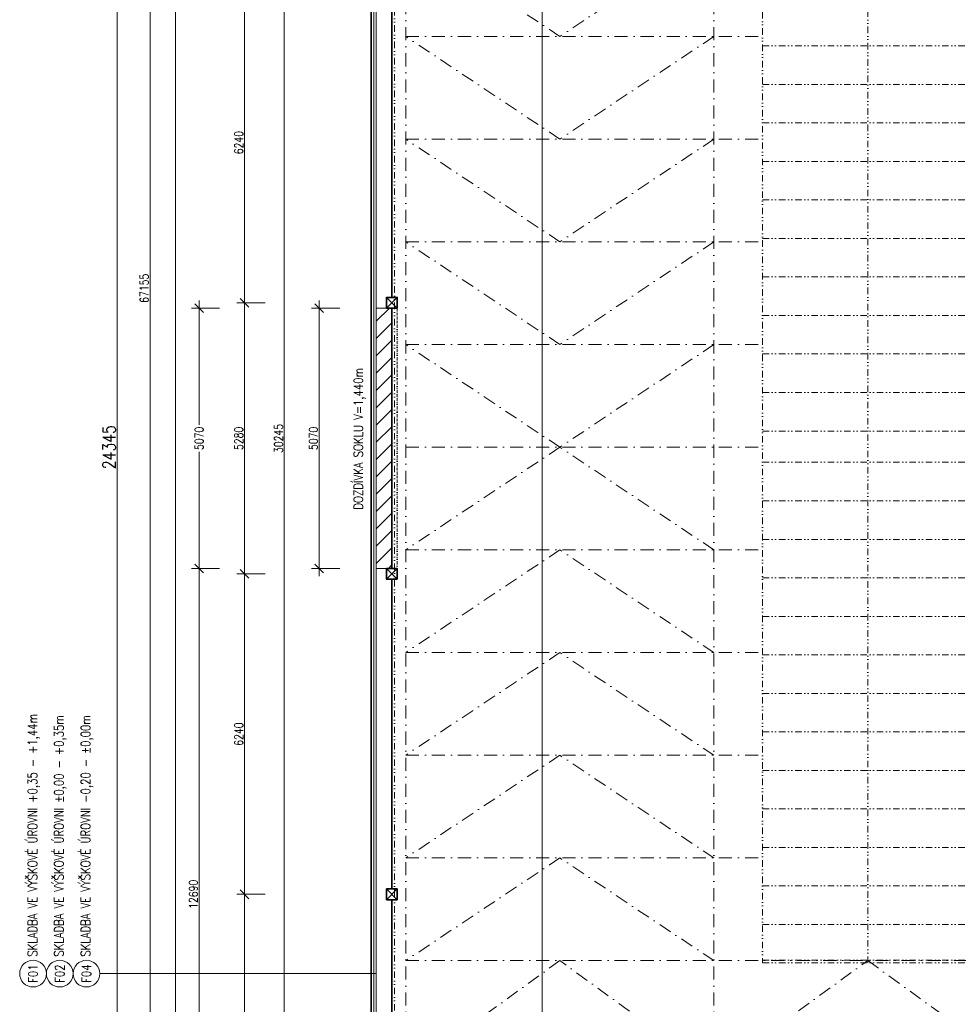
# Model space of a CAD drawing. Header units: millimetres. Extents: x -485339 to 286898, y -1189934 to 1602269.
# Tile 14 of 230: x -283255 to -264980, y -1040445 to -1021269. Entities that reach past the tile are written whole.
import ezdxf
from ezdxf.enums import TextEntityAlignment as Align

# ---------------------------------------------------------------- set-up
doc = ezdxf.new("R2010")
doc.units = ezdxf.units.MM
doc.header["$LTSCALE"] = 10
for name, pattern in [('DASHDOT', [25.4, 12.7, -6.35, 0, -6.35]), ('DĚLICÍ2', [15.875, 6.35, -3.175, 0, -3.175, 0, -3.175]), ('ČÁRKOVANÁ2', [9.525, 6.35, -3.175])]:
    doc.linetypes.add(name, pattern=pattern)
doc.layers.get('Defpoints').update_dxf_attribs({"lineweight": 0})
for name, color, linetype, lineweight in [('N_kóty', 10, 'Continuous', 18), ('N_popis', 10, 'Continuous', 18), ('N_čáry_obrys', 10, 'Continuous', 35), ('N_čáry_obrys_sokl', 5, 'Continuous', 35), ('N_čáry_obv.plášt', 212, 'Continuous', 18), ('N_čáry_plné', 10, 'Continuous', 18), ('St_kóty', 132, 'Continuous', 18), ('St_sloupy_opláštění_půdorys', 25, 'Continuous', 35), ('St_čáry_nad', 250, 'DĚLICÍ2', 18), ('St_čáry_osy', 250, 'DASHDOT', 18), ('St_čáry_plné', 250, 'Continuous', 18), ('St_čáry_pod', 250, 'ČÁRKOVANÁ2', 18)]:
    doc.layers.add(name, color=color, linetype=linetype, lineweight=lineweight)
doc.styles.get("Standard").update_dxf_attribs({"font": 'simplex.shx', "width": 0.8})
doc.linetypes.add('IZOLACE', pattern='A,0.0001,-0.1,[134,ltypeshp.shx,S=0.1,R=0,X=-0.1,Y=0],-0.2,[134,ltypeshp.shx,S=0.1,R=180,X=0.1,Y=0],-0.1', length=0.4001)
doc.dimstyles.new('stavebníM100', dxfattribs={"dimtxt": 165, "dimasz": 170, "dimexe": 150, "dimexo": 100, "dimgap": 30, "dimtad": 1, "dimdec": 0, "dimtxsty": 'Standard', "dimblk": 'OBLIQUE', "dimcen": -2.5, "dimdle": 150, "dimclrd": 256, "dimclre": 256, "dimclrt": 256, "dimadec": 4, "dimazin": 0, "dimtfac": 1, "dimtdec": 0, "dimtmove": 2, "dimatfit": 3, "dimldrblk": 'OBLIQUE', "dimfxl": 400, "dimfxlon": 1, "dimlwd": -1, "dimlwe": -1, "dimarcsym": 0})
doc.dimstyles.new('stavebníM100_modul', dxfattribs={"dimtxt": 250, "dimasz": 200, "dimexe": 150, "dimexo": 100, "dimgap": 30, "dimtad": 1, "dimdec": 0, "dimtxsty": 'Standard', "dimblk": 'DOT', "dimcen": -2.5, "dimdle": 150, "dimclrd": 256, "dimclre": 256, "dimclrt": 256, "dimadec": 4, "dimazin": 0, "dimtfac": 1, "dimtdec": 0, "dimtmove": 2, "dimatfit": 3, "dimldrblk": 'OBLIQUE', "dimfxl": 400, "dimfxlon": 1, "dimlwd": -1, "dimlwe": -1, "dimarcsym": 0})

# ---------------------------------------------------------------- blocks, each defined once
blk = doc.blocks.new('G$C0F2906C7')
at = {"layer": 'St_sloupy_opláštění_půdorys', "ltscale": 2}
blk.add_lwpolyline([(-105, -105), (105, -105), (105, 105), (-105, 105)], close=True, dxfattribs=at)
for points in [[(-105, 105), (105, -105)], [(105, 105), (-105, -105)]]:
    blk.add_lwpolyline(points, dxfattribs=at)
blk = doc.blocks.new('G$C7F8F446A')
at = {"layer": 'St_čáry_plné', "color": 0, "linetype": 'ByBlock', "ltscale": 2}
for p, q in [((20055, 4100), (-55, 4100)), ((-55, 0), (20055, 0))]:
    blk.add_line(p, q, dxfattribs=at)
for points in [[(-55, 4100), (-55, 0)], [(695, 4100), (695, 0)], [(1445, 4100), (1445, 0)], [(2195, 4100), (2195, 0)], [(2945, 4100), (2945, 0)], [(3695, 4100), (3695, 0)], [(4445, 4100), (4445, 0)], [(5195, 4100), (5195, 0)], [(5945, 4100), (5945, 0)], [(6695, 4100), (6695, 0)], [(7445, 4100), (7445, 0)], [(8195, 4100), (8195, 0)], [(8945, 4100), (8945, 0)], [(9695, 4100), (9695, 0)], [(10305, 4100), (10305, 0)], [(11055, 4100), (11055, 0)], [(11805, 4100), (11805, 0)], [(12555, 4100), (12555, 0)], [(13305, 4100), (13305, 0)], [(14055, 4100), (14055, 0)], [(14805, 4100), (14805, 0)], [(15555, 4100), (15555, 0)], [(16305, 4100), (16305, 0)], [(17055, 4100), (17055, 0)], [(17805, 4100), (17805, 0)], [(18555, 4100), (18555, 0)], [(19305, 4100), (19305, 0)], [(20055, 4100), (20055, 0)], [(-55, 2050), (20000, 2050)]]:
    blk.add_lwpolyline(points, dxfattribs=at)
at = {"layer": 'St_čáry_pod', "color": 0, "linetype": 'ByBlock', "ltscale": 2}
for p, q in [((0, 4100), (0, 0)), ((20000, 0), (20000, 4100))]:
    blk.add_line(p, q, dxfattribs=at)
blk = doc.blocks.new('*U6978')
at = {"layer": 'St_čáry_osy', "ltscale": 2}
blk.add_lwpolyline([(3000, 1000), (0, -1000), (-3000, 1000)], dxfattribs=at)
blk = doc.blocks.new('*U6977')
at = {"layer": 'Defpoints', "ltscale": 2}
for p in [(0, 0), (0, -2000), (0, -4000), (0, -6000), (0, -8000)]:
    blk.add_blockref('*U6978', p, dxfattribs=at)
blk = doc.blocks.new('*U6980')
at = {"layer": 'St_čáry_osy', "ltscale": 2}
blk.add_lwpolyline([(3000, 1000), (0, -1000), (-3000, 1000)], dxfattribs=at)
blk = doc.blocks.new('*U6979')
at = {"layer": 'Defpoints', "ltscale": 2}
for p in [(0, 0), (0, -2000), (0, -4000), (0, -6000), (0, -8000)]:
    blk.add_blockref('*U6980', p, dxfattribs=at)
blk = doc.blocks.new('_OBLIQUE')
at = {"color": 0, "linetype": 'ByBlock'}
blk.add_line((-0.5, -0.5), (0.5, 0.5), dxfattribs=at)
blk = doc.blocks.new('*D7044')
at = {"layer": 'Defpoints', "color": 0}
for p in [(-279762, -1031958), (-277182, -1031958), (-277482, -1044648)]:
    blk.add_point(p, dxfattribs=at)
at = {"layer": 'St_kóty'}
for p, q in [((-279762, -1044798), (-279762, -1031808)), ((-279362, -1031958), (-279912, -1031958)), ((-279362, -1044648), (-279912, -1044648))]:
    blk.add_line(p, q, dxfattribs=at)
at = {"layer": 'St_kóty', "linetype": 'ByBlock', "xscale": 170, "yscale": 170, "zscale": 170}
for p, rotation in [((-279762, -1031958), 90), ((-279762, -1044648), 270)]:
    blk.add_blockref('_OBLIQUE', p, dxfattribs=dict(at, rotation=rotation))
at = {"layer": 'St_kóty', "insert": (-279874, -1038303), "char_height": 165, "attachment_point": 5, "rotation": 90}
blk.add_mtext('12690', dxfattribs=at)
blk = doc.blocks.new('*D7045')
at = {"layer": 'Defpoints', "color": 0}
for p in [(-279762, -1026888), (-277182, -1026888), (-277182, -1031958)]:
    blk.add_point(p, dxfattribs=at)
at = {"layer": 'St_kóty'}
for p, q in [((-279762, -1026738), (-279762, -1029160)), ((-279362, -1026888), (-279912, -1026888)), ((-279762, -1032108), (-279762, -1029685)), ((-279362, -1031958), (-279912, -1031958))]:
    blk.add_line(p, q, dxfattribs=at)
at = {"layer": 'St_kóty', "linetype": 'ByBlock', "xscale": 170, "yscale": 170, "zscale": 170}
for p, rotation in [((-279762, -1026888), 90), ((-279762, -1031958), 270)]:
    blk.add_blockref('_OBLIQUE', p, dxfattribs=dict(at, rotation=rotation))
at = {"layer": 'St_kóty', "insert": (-279762, -1029423), "char_height": 165, "attachment_point": 5, "rotation": 90}
blk.add_mtext('5070', dxfattribs=at)
blk = doc.blocks.new('*D7050')
at = {"layer": 'Defpoints', "color": 0}
for p in [(-277382, -992923), (-280222, -1044648), (-277482, -1044648)]:
    blk.add_point(p, dxfattribs=at)
at = {"layer": 'St_kóty'}
for p, q in [((-279822, -992923), (-280372, -992923)), ((-280222, -992773), (-280222, -1044798)), ((-279822, -1044648), (-280372, -1044648))]:
    blk.add_line(p, q, dxfattribs=at)
at = {"layer": 'St_kóty', "linetype": 'ByBlock', "xscale": 170, "yscale": 170, "zscale": 170}
for p, rotation in [((-280222, -992923), 90), ((-280222, -1044648), 270)]:
    blk.add_blockref('_OBLIQUE', p, dxfattribs=dict(at, rotation=rotation))
at = {"layer": 'St_kóty', "insert": (-280335, -1018785), "char_height": 165, "attachment_point": 5, "rotation": 90}
blk.add_mtext('51725', dxfattribs=at)
blk = doc.blocks.new('*D7052')
at = {"layer": 'Defpoints', "color": 0}
for p in [(-280718, -992923), (-277382, -992923), (-277482, -1060078)]:
    blk.add_point(p, dxfattribs=at)
at = {"layer": 'St_kóty'}
for p, q in [((-280318, -992923), (-280868, -992923)), ((-280718, -1060228), (-280718, -992773)), ((-280318, -1060078), (-280868, -1060078))]:
    blk.add_line(p, q, dxfattribs=at)
at = {"layer": 'St_kóty', "linetype": 'ByBlock', "xscale": 170, "yscale": 170, "zscale": 170}
for p, rotation in [((-280718, -992923), 90), ((-280718, -1060078), 270)]:
    blk.add_blockref('_OBLIQUE', p, dxfattribs=dict(at, rotation=rotation))
at = {"layer": 'St_kóty', "insert": (-280831, -1026500), "char_height": 165, "attachment_point": 5, "rotation": 90}
blk.add_mtext('67155', dxfattribs=at)
blk = doc.blocks.new('_Dot')
at = {"color": 0, "linetype": 'ByBlock', "lineweight": -2}
blk.add_line((-0.5, 0), (-1, 0), dxfattribs=at)
at = {"color": 0, "linetype": 'ByBlock', "const_width": 0.5}
blk.add_lwpolyline([(-0.25, 0, 1), (0.25, 0, 1)], format="xyb", close=True, dxfattribs=at)
blk = doc.blocks.new('*D7054')
at = {"layer": 'Defpoints', "color": 0}
for p in [(-274152, -1017422), (-281359, -1041768), (-274152, -1041768)]:
    blk.add_point(p, dxfattribs=at)
at = {"layer": 'St_kóty'}
for p, q in [((-280959, -1017422), (-281509, -1017422)), ((-281359, -1017622), (-281359, -1041568)), ((-280959, -1041768), (-281509, -1041768))]:
    blk.add_line(p, q, dxfattribs=at)
at = {"layer": 'St_kóty', "linetype": 'ByBlock', "xscale": 200, "yscale": 200, "zscale": 200}
for p, rotation in [((-281359, -1017422), 90), ((-281359, -1041768), 270)]:
    blk.add_blockref('_Dot', p, dxfattribs=dict(at, rotation=rotation))
at = {"layer": 'St_kóty', "insert": (-281514, -1029595), "char_height": 250, "attachment_point": 5, "rotation": 90}
blk.add_mtext('24345', dxfattribs=at)
blk = doc.blocks.new('*D7262')
at = {"layer": 'Defpoints', "color": 0}
for p in [(-278878, -1038303), (-277077, -1038303), (-277077, -1044543)]:
    blk.add_point(p, dxfattribs=at)
at = {"layer": 'St_kóty'}
for p, q in [((-278878, -1044693), (-278878, -1038153)), ((-278478, -1038303), (-279028, -1038303)), ((-278478, -1044543), (-279028, -1044543))]:
    blk.add_line(p, q, dxfattribs=at)
at = {"layer": 'St_kóty', "linetype": 'ByBlock', "xscale": 170, "yscale": 170, "zscale": 170}
for p, rotation in [((-278878, -1038303), 90), ((-278878, -1044543), 270)]:
    blk.add_blockref('_OBLIQUE', p, dxfattribs=dict(at, rotation=rotation))
at = {"layer": 'St_kóty', "insert": (-278990, -1041423), "char_height": 165, "attachment_point": 5, "rotation": 90}
blk.add_mtext('6240', dxfattribs=at)
blk = doc.blocks.new('*D7263')
at = {"layer": 'Defpoints', "color": 0}
for p in [(-278878, -1032063), (-277077, -1032063), (-277077, -1038303)]:
    blk.add_point(p, dxfattribs=at)
at = {"layer": 'St_kóty'}
for p, q in [((-278878, -1038453), (-278878, -1031913)), ((-278478, -1032063), (-279028, -1032063)), ((-278478, -1038303), (-279028, -1038303))]:
    blk.add_line(p, q, dxfattribs=at)
at = {"layer": 'St_kóty', "linetype": 'ByBlock', "xscale": 170, "yscale": 170, "zscale": 170}
for p, rotation in [((-278878, -1032063), 90), ((-278878, -1038303), 270)]:
    blk.add_blockref('_OBLIQUE', p, dxfattribs=dict(at, rotation=rotation))
at = {"layer": 'St_kóty', "insert": (-278990, -1035183), "char_height": 165, "attachment_point": 5, "rotation": 90}
blk.add_mtext('6240', dxfattribs=at)
blk = doc.blocks.new('*D7264')
at = {"layer": 'Defpoints', "color": 0}
for p in [(-278878, -1026783), (-277077, -1026783), (-277077, -1032063)]:
    blk.add_point(p, dxfattribs=at)
at = {"layer": 'St_kóty'}
for p, q in [((-278878, -1032213), (-278878, -1026633)), ((-278478, -1026783), (-279028, -1026783)), ((-278478, -1032063), (-279028, -1032063))]:
    blk.add_line(p, q, dxfattribs=at)
at = {"layer": 'St_kóty', "linetype": 'ByBlock', "xscale": 170, "yscale": 170, "zscale": 170}
for p, rotation in [((-278878, -1026783), 90), ((-278878, -1032063), 270)]:
    blk.add_blockref('_OBLIQUE', p, dxfattribs=dict(at, rotation=rotation))
at = {"layer": 'St_kóty', "insert": (-278990, -1029423), "char_height": 165, "attachment_point": 5, "rotation": 90}
blk.add_mtext('5280', dxfattribs=at)
blk = doc.blocks.new('*D7265')
at = {"layer": 'Defpoints', "color": 0}
for p in [(-278878, -1020543), (-277077, -1020543), (-277077, -1026783)]:
    blk.add_point(p, dxfattribs=at)
at = {"layer": 'St_kóty'}
for p, q in [((-278478, -1020543), (-279028, -1020543)), ((-278878, -1026933), (-278878, -1020393)), ((-278478, -1026783), (-279028, -1026783))]:
    blk.add_line(p, q, dxfattribs=at)
at = {"layer": 'St_kóty', "linetype": 'ByBlock', "xscale": 170, "yscale": 170, "zscale": 170}
for p, rotation in [((-278878, -1020543), 90), ((-278878, -1026783), 270)]:
    blk.add_blockref('_OBLIQUE', p, dxfattribs=dict(at, rotation=rotation))
at = {"layer": 'St_kóty', "insert": (-278990, -1023663), "char_height": 165, "attachment_point": 5, "rotation": 90}
blk.add_mtext('6240', dxfattribs=at)
blk = doc.blocks.new('*D7309')
at = {"layer": 'Defpoints', "color": 0}
for p in [(-278103, -1014303), (-276413, -1014303), (-276513, -1044548)]:
    blk.add_point(p, dxfattribs=at)
at = {"layer": 'N_kóty'}
for p, q in [((-278103, -1044698), (-278103, -1014153)), ((-277703, -1014303), (-278253, -1014303)), ((-277703, -1044548), (-278253, -1044548))]:
    blk.add_line(p, q, dxfattribs=at)
at = {"layer": 'N_kóty', "linetype": 'ByBlock', "xscale": 170, "yscale": 170, "zscale": 170}
for p, rotation in [((-278103, -1014303), 90), ((-278103, -1044548), 270)]:
    blk.add_blockref('_OBLIQUE', p, dxfattribs=dict(at, rotation=rotation))
at = {"layer": 'N_kóty', "insert": (-278216, -1029425), "char_height": 165, "attachment_point": 5, "rotation": 90}
blk.add_mtext('30245', dxfattribs=at)
blk = doc.blocks.new('*D7310')
at = {"layer": 'Defpoints', "color": 0}
for p in [(-276313, -1026888), (-277425, -1031958), (-276313, -1031958)]:
    blk.add_point(p, dxfattribs=at)
at = {"layer": 'N_kóty'}
for p, q in [((-277425, -1026738), (-277425, -1032108)), ((-277025, -1026888), (-277575, -1026888)), ((-277025, -1031958), (-277575, -1031958))]:
    blk.add_line(p, q, dxfattribs=at)
at = {"layer": 'N_kóty', "linetype": 'ByBlock', "xscale": 170, "yscale": 170, "zscale": 170}
for p, rotation in [((-277425, -1026888), 90), ((-277425, -1031958), 270)]:
    blk.add_blockref('_OBLIQUE', p, dxfattribs=dict(at, rotation=rotation))
at = {"layer": 'N_kóty', "insert": (-277537, -1029423), "char_height": 165, "attachment_point": 5, "rotation": 90}
blk.add_mtext('5070', dxfattribs=at)

msp = doc.modelspace()

# ---------------------------------------------------------------- hatches: boundary and pattern name
at = {"layer": 'N_čáry_obrys_sokl', "lineweight": 18}
h = msp.add_hatch(dxfattribs=at)
h.set_pattern_fill('ANSI31', color=10, scale=75)
h.set_pattern_definition([(45, (-135857.86, 0), (-168.3798, 168.3798), [])])
h.paths.add_polyline_path([(-276312.7, -1031957.6), (-276007.7, -1031957.6), (-276007.7, -1026887.6), (-276312.7, -1026887.6)])

# ---------------------------------------------------------------- linework, layer by layer
at = {"layer": 'Defpoints', "ltscale": 2}
msp.add_lwpolyline([(-273082.7, -1041767.6), (-273082.7, -1017422.6)], dxfattribs=at)
at = {"layer": 'N_popis'}
msp.add_lwpolyline([(-281696.1, -1039847.8), (-276312.7, -1039847.8)], dxfattribs=at)
for centre in [(-282995.6, -1039847.8), (-282475.8, -1039847.8), (-281956, -1039847.8)]:
    msp.add_circle(centre, 259.9, dxfattribs=at)
at = {"layer": 'N_čáry_obrys', "ltscale": 2}
msp.add_lwpolyline([(-276412.7, -1044547.6), (-276412.7, -1014302.6)], dxfattribs=at)
at = {"layer": 'N_čáry_obrys_sokl', "ltscale": 2}
for points in [[(-276012.7, -1020647.6), (-276012.7, -1026677.6)], [(-276012.7, -1038197.6), (-276012.7, -1032167.6)], [(-276012.7, -1044437.6), (-276012.7, -1038407.6)]]:
    msp.add_lwpolyline(points, dxfattribs=at)
at = {"layer": 'N_čáry_obrys_sokl', "color": 10}
msp.add_lwpolyline([(-276007.7, -1026887.6), (-276007.7, -1031957.6)], dxfattribs=at)
at = {"layer": 'N_čáry_obv.plášt', "linetype": 'IZOLACE', "ltscale": 10}
msp.add_lwpolyline([(-276362.7, -1044597.6), (-276362.7, -1014302.6)], dxfattribs=at)
at = {"layer": 'N_čáry_plné', "color": 10}
msp.add_lwpolyline([(-276312.7, -1026887.6), (-276312.7, -1031957.6)], dxfattribs=at)
at = {"layer": 'N_čáry_plné'}
msp.add_lwpolyline([(-276007.7, -1026887.6), (-276007.7, -1031957.6)], dxfattribs=at)
at = {"layer": 'St_čáry_nad', "ltscale": 2}
msp.add_lwpolyline([(-275957.7, -1044697.6), (-275957.7, -1011656.9)], dxfattribs=at)
at = {"layer": 'St_čáry_nad'}
msp.add_lwpolyline([(-275902.7, -1026887.6), (-275902.7, -1031957.6)], dxfattribs=at)
at = {"layer": 'St_čáry_osy', "ltscale": 2}
for points in [[(-275737.7, -1059777.6), (-275737.7, -1011656.9)], [(-269737.7, -1059777.6), (-269737.7, -1011656.9)], [(-275737.7, -1021595.1), (-268792, -1021595.1)], [(-275737.7, -1023595.1), (-268792, -1023595.1)], [(-275737.7, -1025595.1), (-268792, -1025595.1)], [(-275737.7, -1027595.1), (-268792, -1027595.1)], [(-275737.7, -1029595.1), (-268792, -1029595.1)], [(-275737.7, -1031595.1), (-268792, -1031595.1)], [(-275737.7, -1033595.1), (-268792, -1033595.1)], [(-275737.7, -1035595.1), (-268792, -1035595.1)], [(-275737.7, -1037595.1), (-268792, -1037595.1)], [(-275737.7, -1039595.1), (-179683, -1039582.3)], [(-269737.7, -1041767.6), (-272737.7, -1039595.1), (-275737.7, -1041767.6)], [(-269737.7, -1041767.6), (-266742, -1039595.1), (-263737.7, -1041767.6)]]:
    msp.add_lwpolyline(points, dxfattribs=at)
at = {"layer": 'St_čáry_plné', "ltscale": 2}
for points in [[(-276312.7, -1044647.6), (-276312.7, -1014302.6)], [(-276312.7, -1026887.6), (-276112.7, -1026887.6)], [(-276312.7, -1031957.6), (-276112.7, -1031957.6)]]:
    msp.add_lwpolyline(points, dxfattribs=at)

# ---------------------------------------------------------------- block references
at = {"layer": 'St_sloupy_opláštění_půdorys', "ltscale": 2, "rotation": 90}
for p in [(-276007.7, -1026782.6), (-276007.7, -1032062.6), (-276007.7, -1038302.6)]:
    msp.add_blockref('G$C0F2906C7', p, dxfattribs=at)
at = {"layer": 'St_čáry_nad', "ltscale": 2, "rotation": 90}
msp.add_blockref('G$C7F8F446A', (-264692, -1039584.6), dxfattribs=at)
at = {"layer": 'St_čáry_osy', "ltscale": 2}
msp.add_blockref('*U6977', (-272737.7, -1020595.1), dxfattribs=at)
at = {"layer": 'St_čáry_osy', "ltscale": 2, "xscale": -1, "rotation": 180}
msp.add_blockref('*U6979', (-272737.7, -1038595.1), dxfattribs=at)

# ---------------------------------------------------------------- texts
at = {"layer": 'N_popis', "width": 0.8}
for s, p in [('DOZDÍVKA SOKLU V=1,440m', (-276571.3, -1030811)), ('SKLADBA VE VÝŠKOVÉ ÚROVNI +0,35 - +1,44m ', (-282916.1, -1039517.6)), ('SKLADBA VE VÝŠKOVÉ ÚROVNI %%P0,00 - +0,35m ', (-282401.8, -1039517.6)), ('SKLADBA VE VÝŠKOVÉ ÚROVNI -0,20 - %%P0,00m ', (-281882, -1039517.6))]:
    msp.add_text(s, height=180, rotation=90, dxfattribs=at).set_placement(p)
for s, p in [('F01', (-282995.6, -1039847.8)), ('F02', (-282475.8, -1039847.8)), ('F04', (-281956, -1039847.8))]:
    msp.add_text(s, height=180, rotation=90, dxfattribs=at).set_placement(p, align=Align.MIDDLE_CENTER)

# ---------------------------------------------------------------- dimensions: what is measured, and where the dimension line sits
at = {"layer": 'N_kóty'}
for base, p1, p2, picture, middle in [((-278103.5, -1014302.6), (-276512.7, -1044547.6), (-276412.7, -1014302.6), '*D7309', (-278216, -1029425.1)), ((-277424.6, -1031957.6), (-276312.7, -1026887.6), (-276312.7, -1031957.6), '*D7310', (-277537.1, -1029422.6))]:
    dim = msp.add_linear_dim(base=base, p1=p1, p2=p2, angle=90, dimstyle='stavebníM100', dxfattribs=at)
    dim.commit()
    dim.dimension.update_dxf_attribs({"geometry": picture, "text_midpoint": middle})
at = {"layer": 'St_kóty'}
for base, p1, p2, picture, middle in [((-280718.2, -992922.8), (-277481.9, -1060077.6), (-277381.9, -992922.8), '*D7052', (-280830.7, -1026500.2)), ((-278877.9, -1020542.6), (-277076.9, -1026782.6), (-277076.9, -1020542.6), '*D7265', (-278990.4, -1023662.6)), ((-278877.9, -1026782.6), (-277076.9, -1032062.6), (-277076.9, -1026782.6), '*D7264', (-278990.4, -1029422.6)), ((-278877.9, -1032062.6), (-277076.9, -1038302.6), (-277076.9, -1032062.6), '*D7263', (-278990.4, -1035182.6)), ((-278877.9, -1038302.6), (-277076.9, -1044542.6), (-277076.9, -1038302.6), '*D7262', (-278990.4, -1041422.6))]:
    dim = msp.add_linear_dim(base=base, p1=p1, p2=p2, angle=90, dimstyle='stavebníM100', override={"dimtxsty": 'Standard', "dimldrblk": 'OBLIQUE'}, dxfattribs=at)
    dim.commit()
    dim.dimension.update_dxf_attribs({"geometry": picture, "text_midpoint": middle})
for base, p1, p2, dimstyle, picture, middle in [((-280222, -1044647.6), (-277381.9, -992922.8), (-277481.9, -1044647.6), 'stavebníM100', '*D7050', (-280334.5, -1018785.2)), ((-281359, -1041767.6), (-274151.9, -1017422.3), (-274151.9, -1041767.6), 'stavebníM100_modul', '*D7054', (-281514, -1029594.9)), ((-279761.7, -1031957.6), (-277481.9, -1044647.6), (-277181.9, -1031957.6), 'stavebníM100', '*D7044', (-279874.2, -1038302.6))]:
    dim = msp.add_linear_dim(base=base, p1=p1, p2=p2, angle=90, dimstyle=dimstyle, dxfattribs=at)
    dim.commit()
    dim.dimension.update_dxf_attribs({"geometry": picture, "text_midpoint": middle})
dim = msp.add_linear_dim(base=(-279761.7, -1026887.6), p1=(-277181.9, -1031957.6), p2=(-277181.9, -1026887.6), angle=90, dimstyle='stavebníM100', override={"dimtxsty": 'Standard'}, dxfattribs=at)
dim.commit()
dim.dimension.update_dxf_attribs({"geometry": '*D7045', "text_midpoint": (-279761.7, -1029422.6), "dimtype": 160})

doc.saveas('drawing.dxf')
